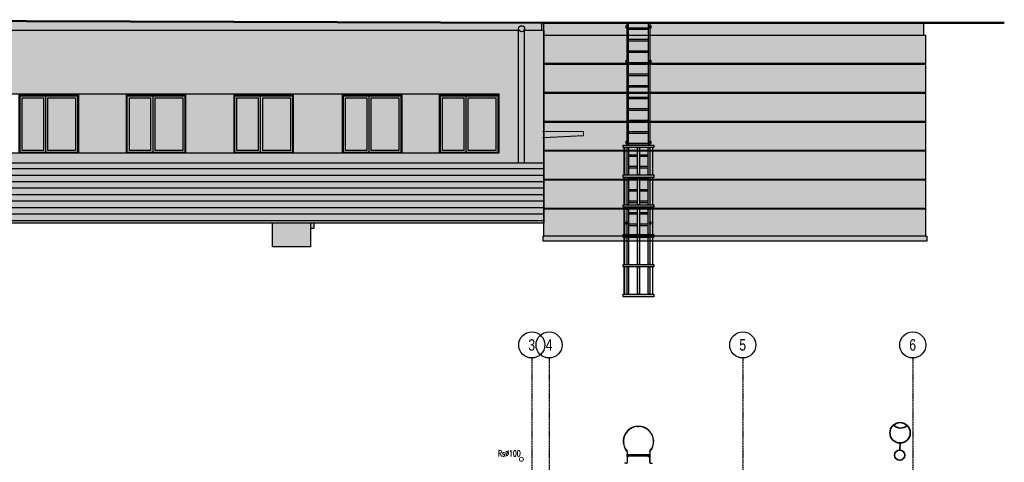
# Model space of a CAD drawing. Header units: centimetres. Extents: x 25511 to 42070, y 833 to 13367.
# Tile 53 of 59: x 30498 to 32913, y 5790 to 6875. Entities that reach past the tile are written whole.
import ezdxf
from ezdxf.enums import TextEntityAlignment as Align

# ---------------------------------------------------------------- set-up
doc = ezdxf.new("R2010")
doc.units = ezdxf.units.CM
doc.header["$LTSCALE"] = 0.1
doc.set_wipeout_variables(frame=1)
for name, pattern in [('Ciągłe', [0]), ('DASHDOT2', [12.7, 6.35, -3.175, 0, -3.175]), ('DASHED2', [9.525, 6.35, -3.175])]:
    doc.linetypes.add(name, pattern=pattern)
for name, color, linetype in [('A-ELEWACJE', 253, 'Continuous'), ('A-Elewacje_wypełnienia', 253, 'Continuous'), ('A-Grid', 253, 'DASHDOT2'), ('CKDACH_OPIS', 253, 'Continuous')]:
    doc.layers.add(name, color=color, linetype=linetype)
for name, color, linetype, lineweight in [('A-Wyburzenia', 253, 'DASHED2', 0), ('CKDACH_RYNNY', 253, 'Continuous', 18), ('E-kabel', 1, 'Continuous', 35)]:
    doc.layers.add(name, color=color, linetype=linetype, lineweight=lineweight)
doc.styles.add('RomanS', font='romans.shx', dxfattribs={"width": 0.8})
doc.styles.get("Standard").update_dxf_attribs({"font": 'ic-simplex.shx', "width": 0.8})

# ---------------------------------------------------------------- blocks, each defined once
blk = doc.blocks.new('A$7E8A383135198')
at = {"layer": 'A-Grid'}
for p, q in [((2215, 268.2), (2215, -1847.5)), ((2257.5, 268.2), (2257.5, -1847.5)), ((2732.5, 268.2), (2732.5, -1847.5)), ((3149.5, 268.2), (3149.5, -1847.5))]:
    blk.add_line(p, q, dxfattribs=at)
at = {"layer": 'A-Grid', "linetype": 'Ciągłe'}
for centre in [(2215, 300.2), (2215, 300.2), (2257.5, 300.2), (2257.5, 300.2), (2732.5, 300.2), (2732.5, 300.2), (3149.5, 300.2), (3149.5, 300.2)]:
    blk.add_circle(centre, 32, dxfattribs=at)
at = {"layer": 'A-Grid', "linetype": 'Ciągłe', "width": 0.8}
for s, p in [('3', (2215, 300.2)), ('4', (2257.5, 300.2)), ('5', (2732.5, 300.2)), ('6', (3149.5, 300.2))]:
    blk.add_text(s, height=28, dxfattribs=at).set_placement(p, align=Align.MIDDLE)
blk = doc.blocks.new('drabina z koszem - widok z góry')
for p, q in [((-291, 0), (-345, 0)), ((-345, -5), (-345, 0)), ((-291, -5), (-345, -5)), ((-280, -16), (-280, -160)), ((-280, -160), (-280, -218)), ((-280, -282), (-280, -218)), ((-275, -160), (-275, -16)), ((-275, -283), (-275, -218)), ((-250, -175), (250, -175)), ((-250, -203), (250, -203)), ((275, -160), (275, -16)), ((275, -283), (275, -218)), ((280, -160), (280, -16)), ((280, -160), (280, -218)), ((280, -283), (280, -218)), ((291, 0), (345, 0)), ((291, -5), (345, -5)), ((345, 0), (345, 0)), ((345, -5), (345, 0))]:
    blk.add_line(p, q)
for points in [[(-275, -218), (-275, -160), (-250, -160), (-250, -218)], [(250, -218), (250, -160), (275, -160), (275, -218)], [(-367, -490), (-369, -529), (-364, -530), (-362, -490)], [(366, -490), (369, -529), (364, -530), (361, -490)], [(-283, -772), (-256, -801), (-253, -798), (-280, -769)], [(20, -904), (-20, -904), (-20, -899), (20, -899)], [(283, -772), (256, -801), (252, -798), (279, -769)]]:
    blk.add_lwpolyline(points, close=True)
for centre, radius, start, end in [((-291, -16), 16, 0, 90), ((291, -16), 16, 90, 180), ((-291, -16), 11, 0, 90), ((291, -16), 11, 90, 180), ((0, -535), 374, 139.0771, 41.0569), ((0, -535), 369, 139.196, 41.0349), ((-290, -282), 10, 312.1749, 0), ((-290, -283), 15, 312.0487, 0), ((290, -283), 15, 180, 221.0349), ((290, -283), 10, 180, 221.0569)]:
    blk.add_arc(centre, radius, start, end)
blk = doc.blocks.new('A$7E8A121138202BC')
at = {"layer": 'A-Elewacje_wypełnienia', "true_color": 0x383e42, "transparency": 33554636}
h = blk.add_hatch(color=250, dxfattribs=at)
h.dxf.hatch_style = 1
h.paths.add_polyline_path([(2.5, 232.4), (2.5, 424.5), (2.5, 522.2), (0, 522.2), (0, 283), (0, 283), (0, 280.2), (0, 280.2), (0, 222.4), (2.5, 222.4)])
h.paths.add_polyline_path([(-50, 222.4), (-52.5, 222.4), (-52.5, 522.2), (-50, 522.2)])
h.paths.add_polyline_path([(0, 311.3), (-50, 311.3), (-50, 308.5), (0, 308.5)])
h.paths.add_polyline_path([(0, 339.6), (-50, 339.6), (-50, 336.8), (0, 336.8)])
h.paths.add_polyline_path([(0, 367.9), (-50, 367.9), (-50, 365.1), (0, 365.1)])
h.paths.add_polyline_path([(0, 396.2), (-50, 396.2), (-50, 393.4), (0, 393.4)])
h.paths.add_polyline_path([(0, 424.5), (-50, 424.5), (-50, 421.7), (0, 421.7)])
h.paths.add_polyline_path([(0, 452.8), (-50, 452.8), (-50, 450), (0, 450)])
h.paths.add_polyline_path([(2.5, 430.5), (5.3, 430.5), (5.3, 424.5), (2.5, 424.5)])
h.paths.add_polyline_path([(-55.3, 430.5), (-52.5, 430.5), (-52.5, 424.5), (-55.3, 424.5)])
h.paths.add_polyline_path([(0, 481.1), (-50, 481.1), (-50, 478.3), (0, 478.3)])
h.paths.add_polyline_path([(0, 509.4), (-50, 509.4), (-50, 506.6), (0, 506.6)])
h.paths.add_polyline_path([(2.5, 515.4), (5.3, 515.4), (5.3, 509.4), (2.5, 509.4)])
h.paths.add_polyline_path([(-55.3, 515.4), (-52.5, 515.4), (-52.5, 509.4), (-55.3, 509.4)])
h.paths.add_polyline_path([(0, 254.7), (-50, 254.7), (-50, 251.9), (0, 251.9)])
h.paths.add_polyline_path([(0, 226.4), (-50, 226.4), (-50, 223.6), (0, 223.6)])
h.paths.add_polyline_path([(2.5, 232.4), (5.3, 232.4), (5.3, 226.4), (2.5, 226.4)])
h.paths.add_polyline_path([(-55.3, 232.4), (-52.5, 232.4), (-52.5, 226.4), (-55.3, 226.4)])
h.paths.add_polyline_path([(12.5, 216.4), (-62.4, 216.4), (-62.4, 222.4), (12.5, 222.4)])
h.paths.add_polyline_path([(12.5, 143.3), (-62.4, 143.3), (-62.4, 149.3), (12.5, 149.3)])
h.paths.add_polyline_path([(12.5, 70.2), (-62.4, 70.2), (-62.4, 76.2), (12.5, 76.2)])
h.paths.add_polyline_path([(12.5, -2.9), (-62.4, -2.9), (-62.4, 3.1), (12.5, 3.1)])
h.paths.add_polyline_path([(12.5, -149.1), (-62.4, -149.1), (-62.4, -143.1), (12.5, -143.1)])
h.paths.add_polyline_path([(12.5, -76), (-62.4, -76), (-62.4, -70), (12.5, -70)])
h.paths.add_polyline_path([(-0.8, -76), (2.5, -76), (2.5, -143.1), (-0.8, -143.1)])
h.paths.add_polyline_path([(-27.6, -76), (-22.3, -76), (-22.3, -143.1), (-27.6, -143.1)])
h.paths.add_polyline_path([(-52.5, -76), (-49.2, -76), (-49.2, -143.1), (-52.5, -143.1)])
h.paths.add_polyline_path([(-60.4, -76), (-59.1, -76), (-59.1, -143.1), (-60.4, -143.1)])
h.paths.add_polyline_path([(10.5, -76), (9.2, -76), (9.2, -143.1), (10.5, -143.1)])
h.paths.add_polyline_path([(10.5, -2.9), (9.2, -2.9), (9.2, -70), (10.5, -70)])
h.paths.add_polyline_path([(-0.8, -2.9), (2.5, -2.9), (2.5, -70), (-0.8, -70)])
h.paths.add_polyline_path([(-27.6, -2.9), (-22.3, -2.9), (-22.3, -70), (-27.6, -70)])
h.paths.add_polyline_path([(-52.5, -2.9), (-49.2, -2.9), (-49.2, -70), (-52.5, -70)])
h.paths.add_polyline_path([(-60.4, -2.9), (-59.1, -2.9), (-59.1, -70), (-60.4, -70)])
h.paths.add_polyline_path([(10.5, 70.2), (9.2, 70.2), (9.2, 3.1), (10.5, 3.1)])
h.paths.add_polyline_path([(2.5, 34.3), (5.3, 34.3), (5.3, 28.3), (2.5, 28.3)])
h.paths.add_polyline_path([(-55.3, 34.3), (-52.5, 34.3), (-52.5, 28.3), (-55.3, 28.3)])
h.paths.add_polyline_path([(-60.4, 70.2), (-59.1, 70.2), (-59.1, 3.1), (-60.4, 3.1)])
h = blk.add_hatch(color=250, dxfattribs=at)
h.dxf.hatch_style = 1
h.paths.add_polyline_path([(0, 283), (-50, 283), (-50, 280.2), (0, 280.2)])
h = blk.add_hatch(color=250, dxfattribs=at)
h.dxf.hatch_style = 1
h.paths.add_polyline_path([(-27.6, 70.2), (-22.3, 70.2), (-22.3, 3.1), (-27.6, 3.1)])
h.paths.add_polyline_path([(-52.5, 70.2), (-49.2, 70.2), (-49.2, 3.1), (-52.5, 3.1)])
h.paths.add_polyline_path([(-0.8, 70.2), (2.5, 70.2), (2.5, 3.1), (-0.8, 3.1)])
h.paths.add_polyline_path([(-0.8, 53.8), (-0.8, 56.6), (-22.3, 56.6), (-22.3, 53.8)])
h.paths.add_polyline_path([(-22.3, 25.5), (-0.8, 25.5), (-0.8, 28.3), (-22.3, 28.3)])
h.paths.add_polyline_path([(-49.2, 56.6), (-49.2, 53.8), (-27.6, 53.8), (-27.6, 56.6)])
h.paths.add_polyline_path([(-49.2, 25.5), (-27.6, 25.5), (-27.6, 28.3), (-49.2, 28.3)])
h.paths.add_polyline_path([(-27.6, 143.3), (-22.3, 143.3), (-22.3, 76.2), (-27.6, 76.2)])
h.paths.add_polyline_path([(-0.8, 143.3), (2.5, 143.3), (2.5, 76.2), (-0.8, 76.2)])
h.paths.add_polyline_path([(-52.5, 143.3), (-49.2, 143.3), (-49.2, 76.2), (-52.5, 76.2)])
h.paths.add_polyline_path([(-49.2, 84.9), (-49.2, 82.1), (-27.6, 82.1), (-27.6, 84.9)])
h.paths.add_polyline_path([(-49.2, 113.2), (-49.2, 110.4), (-27.6, 110.4), (-27.6, 113.2)])
h.paths.add_polyline_path([(-49.2, 141.5), (-49.2, 138.7), (-27.6, 138.7), (-27.6, 141.5)])
h.paths.add_polyline_path([(-0.8, 138.7), (-0.8, 141.5), (-22.3, 141.5), (-22.3, 138.7)])
h.paths.add_polyline_path([(-0.8, 110.4), (-0.8, 113.2), (-22.3, 113.2), (-22.3, 110.4)])
h.paths.add_polyline_path([(-0.8, 82.1), (-0.8, 84.9), (-22.3, 84.9), (-22.3, 82.1)])
h.paths.add_polyline_path([(-60.4, 143.3), (-59.1, 143.3), (-59.1, 76.2), (-60.4, 76.2)])
h.paths.add_polyline_path([(10.5, 143.3), (9.2, 143.3), (9.2, 76.2), (10.5, 76.2)])
h.paths.add_polyline_path([(10.5, 216.4), (9.2, 216.4), (9.2, 149.3), (10.5, 149.3)])
h.paths.add_polyline_path([(-0.8, 167), (-0.8, 169.8), (-22.3, 169.8), (-22.3, 167)])
h.paths.add_polyline_path([(-0.8, 195.3), (-0.8, 198.1), (-22.3, 198.1), (-22.3, 195.3)])
h.paths.add_polyline_path([(-27.6, 216.4), (-22.3, 216.4), (-22.3, 149.3), (-27.6, 149.3)])
h.paths.add_polyline_path([(-49.2, 198.1), (-49.2, 195.3), (-27.6, 195.3), (-27.6, 198.1)])
h.paths.add_polyline_path([(-49.2, 169.8), (-49.2, 167), (-27.6, 167), (-27.6, 169.8)])
h.paths.add_polyline_path([(-52.5, 216.4), (-49.2, 216.4), (-49.2, 149.3), (-52.5, 149.3)])
h.paths.add_polyline_path([(-60.4, 216.4), (-59.1, 216.4), (-59.1, 149.3), (-60.4, 149.3)])
h.paths.add_polyline_path([(-0.8, 216.4), (2.5, 216.4), (2.5, 149.3), (-0.8, 149.3)])
for points in [[(-55.3, 515.4), (-52.5, 515.4), (-52.5, 509.4), (-55.3, 509.4)], [(-50, 222.4), (-52.5, 222.4), (-52.5, 522.2), (-50, 522.2)], [(0, 509.4), (-50, 509.4), (-50, 506.6), (0, 506.6)], [(0, 522.2), (2.5, 522.2), (2.5, 222.4), (0, 222.4)], [(2.5, 515.4), (5.3, 515.4), (5.3, 509.4), (2.5, 509.4)], [(0, 481.1), (-50, 481.1), (-50, 478.3), (0, 478.3)], [(0, 452.8), (-50, 452.8), (-50, 450), (0, 450)], [(-55.3, 430.5), (-52.5, 430.5), (-52.5, 424.5), (-55.3, 424.5)], [(0, 424.5), (-50, 424.5), (-50, 421.7), (0, 421.7)], [(2.5, 430.5), (5.3, 430.5), (5.3, 424.5), (2.5, 424.5)], [(0, 396.2), (-50, 396.2), (-50, 393.4), (0, 393.4)], [(0, 367.9), (-50, 367.9), (-50, 365.1), (0, 365.1)], [(0, 339.6), (-50, 339.6), (-50, 336.8), (0, 336.8)], [(0, 311.3), (-50, 311.3), (-50, 308.5), (0, 308.5)], [(0, 283), (-50, 283), (-50, 280.2), (0, 280.2)], [(0, 254.7), (-50, 254.7), (-50, 251.9), (0, 251.9)], [(12.5, 216.4), (-62.4, 216.4), (-62.4, 222.4), (12.5, 222.4)], [(-55.3, 232.4), (-52.5, 232.4), (-52.5, 226.4), (-55.3, 226.4)], [(0, 226.4), (-50, 226.4), (-50, 223.6), (0, 223.6)], [(2.5, 232.4), (5.3, 232.4), (5.3, 226.4), (2.5, 226.4)], [(-60.4, 216.4), (-59.1, 216.4), (-59.1, 149.3), (-60.4, 149.3)], [(-52.5, 216.4), (-49.2, 216.4), (-49.2, 149.3), (-52.5, 149.3)], [(-27.6, 216.4), (-22.3, 216.4), (-22.3, 149.3), (-27.6, 149.3)], [(-0.8, 216.4), (2.5, 216.4), (2.5, 149.3), (-0.8, 149.3)], [(10.5, 216.4), (9.2, 216.4), (9.2, 149.3), (10.5, 149.3)], [(12.5, 143.3), (-62.4, 143.3), (-62.4, 149.3), (12.5, 149.3)], [(-60.4, 143.3), (-59.1, 143.3), (-59.1, 76.2), (-60.4, 76.2)], [(-52.5, 143.3), (-49.2, 143.3), (-49.2, 76.2), (-52.5, 76.2)], [(-27.6, 143.3), (-22.3, 143.3), (-22.3, 76.2), (-27.6, 76.2)], [(-0.8, 143.3), (2.5, 143.3), (2.5, 76.2), (-0.8, 76.2)], [(10.5, 143.3), (9.2, 143.3), (9.2, 76.2), (10.5, 76.2)], [(12.5, 70.2), (-62.4, 70.2), (-62.4, 76.2), (12.5, 76.2)], [(-60.4, 70.2), (-59.1, 70.2), (-59.1, 3.1), (-60.4, 3.1)], [(-52.5, 70.2), (-49.2, 70.2), (-49.2, 3.1), (-52.5, 3.1)], [(-27.6, 70.2), (-22.3, 70.2), (-22.3, 3.1), (-27.6, 3.1)], [(-0.8, 70.2), (2.5, 70.2), (2.5, 3.1), (-0.8, 3.1)], [(10.5, 70.2), (9.2, 70.2), (9.2, 3.1), (10.5, 3.1)], [(-55.3, 34.3), (-52.5, 34.3), (-52.5, 28.3), (-55.3, 28.3)], [(2.5, 34.3), (5.3, 34.3), (5.3, 28.3), (2.5, 28.3)], [(12.5, -2.9), (-62.4, -2.9), (-62.4, 3.1), (12.5, 3.1)], [(-60.4, -2.9), (-59.1, -2.9), (-59.1, -70), (-60.4, -70)], [(-52.5, -2.9), (-49.2, -2.9), (-49.2, -70), (-52.5, -70)], [(-27.6, -2.9), (-22.3, -2.9), (-22.3, -70), (-27.6, -70)], [(-0.8, -2.9), (2.5, -2.9), (2.5, -70), (-0.8, -70)], [(10.5, -2.9), (9.2, -2.9), (9.2, -70), (10.5, -70)], [(12.5, -76), (-62.4, -76), (-62.4, -70), (12.5, -70)], [(-60.4, -76), (-59.1, -76), (-59.1, -143.1), (-60.4, -143.1)], [(-52.5, -76), (-49.2, -76), (-49.2, -143.1), (-52.5, -143.1)], [(-27.6, -76), (-22.3, -76), (-22.3, -143.1), (-27.6, -143.1)], [(-0.8, -76), (2.5, -76), (2.5, -143.1), (-0.8, -143.1)], [(10.5, -76), (9.2, -76), (9.2, -143.1), (10.5, -143.1)], [(12.5, -149.1), (-62.4, -149.1), (-62.4, -143.1), (12.5, -143.1)]]:
    blk.add_lwpolyline(points, close=True)
for points in [[(-27.6, 198.1), (-49.2, 198.1), (-49.2, 195.3), (-27.6, 195.3)], [(-22.3, 195.3), (-0.8, 195.3), (-0.8, 198.1), (-22.3, 198.1)], [(-27.6, 169.8), (-49.2, 169.8), (-49.2, 167), (-27.6, 167)], [(-22.3, 167), (-0.8, 167), (-0.8, 169.8), (-22.3, 169.8)], [(-27.6, 141.5), (-49.2, 141.5), (-49.2, 138.7), (-27.6, 138.7)], [(-22.3, 138.7), (-0.8, 138.7), (-0.8, 141.5), (-22.3, 141.5)], [(-27.6, 113.2), (-49.2, 113.2), (-49.2, 110.4), (-27.6, 110.4)], [(-22.3, 110.4), (-0.8, 110.4), (-0.8, 113.2), (-22.3, 113.2)], [(-27.6, 84.9), (-49.2, 84.9), (-49.2, 82.1), (-27.6, 82.1)], [(-22.3, 82.1), (-0.8, 82.1), (-0.8, 84.9), (-22.3, 84.9)], [(-27.6, 56.6), (-49.2, 56.6), (-49.2, 53.8), (-27.6, 53.8)], [(-22.3, 53.8), (-0.8, 53.8), (-0.8, 56.6), (-22.3, 56.6)], [(-27.6, 28.3), (-49.2, 28.3), (-49.2, 25.5), (-27.6, 25.5)], [(-22.3, 25.5), (-0.8, 25.5), (-0.8, 28.3), (-22.3, 28.3)]]:
    blk.add_lwpolyline(points)

msp = doc.modelspace()

# ---------------------------------------------------------------- hatches: boundary and pattern name
at = {"layer": 'A-Elewacje_wypełnienia', "true_color": 0x383e42, "transparency": 33554636}
h = msp.add_hatch(color=250, dxfattribs=at)
h.dxf.hatch_style = 1
h.paths.add_polyline_path([(31784.236, 6848.538), (31782.236, 6848.538), (31735.332, 6848.538, 1.39068407), (31721.739, 6852.711), (31721.741, 6848.538), (29606.421, 6848.538), (29606.334, 6524.538), (29591.611, 6524.538), (29591.436, 6848.538), (29554.236, 6848.538), (29544.236, 6848.538), (29544.236, 6874.983), (29715.178, 6874.379), (31784.243, 6867.272)])
h.paths.add_polyline_path([(31721.738, 6853.095, 0.0128054), (31721.739, 6852.711)], flags=16)
h.paths.add_polyline_path([(29591.428, 6863.093, 0.0127983), (29591.428, 6862.709)], flags=16)
at = {"layer": 'A-Elewacje_wypełnienia', "transparency": 33554661}
h = msp.add_hatch(dxfattribs=at)
h.set_pattern_fill('AR-SAND', color=256, scale=0.25, angle=180, style=0)
h.paths.add_polyline_path([(31784.236, 6848.538), (31782.236, 6848.538), (31735.332, 6848.538, 1.02733154), (31721.739, 6852.711), (31721.741, 6848.538), (29606.421, 6848.538, 0.91644981), (29591.436, 6848.538), (29554.236, 6848.538), (29544.236, 6848.538), (29544.236, 6874.983), (29715.178, 6874.379), (31784.243, 6867.272)])
h.paths.add_polyline_path([(31721.738, 6853.095, 0.0128054), (31721.739, 6852.711)], flags=16)
h.paths.add_polyline_path([(29591.428, 6863.093, 0.0127983), (29591.428, 6862.709)], flags=16)
at = {"layer": 'A-Elewacje_wypełnienia', "true_color": 0x383e42, "transparency": 33554636}
h = msp.add_hatch(color=250, dxfattribs=at)
h.dxf.hatch_style = 1
h.paths.add_polyline_path([(31736.735, 6853, 0.98142507), (31721.738, 6853.095), (31721.739, 6852.711), (31721.921, 6524.65), (31736.645, 6524.539), (31736.736, 6852.907, 0.00311098)])
at = {"layer": 'A-Elewacje_wypełnienia', "true_color": 0x383e42}
h = msp.add_hatch(color=250, dxfattribs=at)
h.dxf.hatch_style = 1
h.paths.add_polyline_path([(31784.236, 6867.272), (32716.213, 6867.272), (32716.213, 6837.272), (31784.236, 6837.272)])
at = {"layer": 'A-Elewacje_wypełnienia', "transparency": 33554661}
h = msp.add_hatch(dxfattribs=at)
h.set_pattern_fill('AR-SAND', color=256, scale=0.25, angle=180, style=0)
h.set_pattern_definition([(217.5, (0, -100), (0.4000078, -12.235331), [0, -9.652, 0, -10.795, 0, -10.31875]), (187.5, (0, -100), (-11.238082, -17.9206275), [0, -5.207, 0, -8.6995, 0, -3.33375]), (147.5, (7.81, -100), (-19.7748093, -0.0359296), [0, -3.175, 0, -11.43, 0, -14.9225]), (137.5, (7.81, -100), (-19.088911, -5.573233), [0, -1.5875, 0, -7.493, 0, -8.5725])])
h.paths.add_polyline_path([(31784.236, 6867.272), (32716.213, 6867.272), (32716.213, 6837.272), (31784.236, 6837.272)])
at = {"layer": 'A-Elewacje_wypełnienia', "true_color": 0xf5f5f5, "transparency": 33554636}
h = msp.add_hatch(color=7, dxfattribs=at)
h.dxf.hatch_style = 1
h.paths.add_polyline_path([(29539.236, 6848.538), (29539.236, 6524.538), (29591.611, 6524.538), (29591.436, 6848.538), (29554.236, 6848.538)])
h.paths.add_polyline_path([(29606.421, 6848.538), (29606.334, 6524.538), (31721.921, 6524.538), (31721.741, 6848.538)])
h.paths.add_polyline_path([(29862.231, 6547.538), (29782.231, 6547.538), (29717.231, 6547.538), (29717.231, 6690.538), (29717.231, 6693.538), (31673.211, 6693.538), (31673.211, 6690.538), (31673.211, 6547.538), (31528.211, 6547.538), (31290.214, 6547.538), (31355.214, 6547.538), (31355.214, 6547.538), (31292.214, 6547.538), (31290.214, 6547.538), (31435.214, 6547.538), (31290.214, 6547.538), (31024.217, 6547.538), (31089.217, 6547.538), (31024.217, 6547.538), (31169.217, 6547.538), (31024.217, 6547.538), (30760.22, 6547.538), (30825.22, 6547.538), (30760.22, 6547.538), (30905.22, 6547.538), (30760.22, 6547.538), (30497.222, 6547.538), (30562.222, 6547.538), (30497.222, 6547.538), (30642.222, 6547.538), (30497.222, 6547.538), (30239.225, 6547.538), (30304.225, 6547.538), (30239.225, 6547.538), (30384.225, 6547.538), (30239.225, 6547.538), (29978.228, 6547.538), (30043.228, 6547.538), (29978.228, 6547.538), (30123.228, 6547.538), (29978.228, 6547.538), (29717.231, 6547.538), (29782.231, 6547.538), (29782.231, 6547.538), (29717.231, 6547.538), (29717.231, 6688.538), (29717.231, 6688.538), (29717.231, 6690.538), (29717.231, 6690.538), (29717.231, 6547.538)], flags=16)
h.paths.add_polyline_path([(31784.236, 6697.272), (31784.236, 6766.272), (31784.236, 6848.538), (31736.734, 6848.538), (31736.645, 6524.538), (31784.236, 6524.538)])
at = {"layer": 'A-Elewacje_wypełnienia'}
h = msp.add_hatch(color=253, dxfattribs=at)
h.dxf.hatch_style = 1
h.paths.add_polyline_path([(31784.236, 6837.272), (32721.213, 6837.272), (32721.213, 6644.272), (32721.213, 6644.272), (32721.213, 6344.272), (31784.236, 6344.272)])
at = {"layer": 'A-Elewacje_wypełnienia', "true_color": 0x383e42}
h = msp.add_hatch(color=250, dxfattribs=at)
h.dxf.hatch_style = 1
h.paths.add_polyline_path([(30562.222, 6549.538), (30640.222, 6549.538), (30640.222, 6688.538), (30562.222, 6688.538)])
h.paths.add_polyline_path([(30567.222, 6554.538), (30635.222, 6554.538), (30635.222, 6683.538), (30567.222, 6683.538)], flags=16)
h.paths.add_polyline_path([(30562.222, 6688.538), (30499.222, 6688.538), (30499.222, 6549.538), (30562.222, 6549.538)])
h.paths.add_polyline_path([(30557.222, 6554.538), (30557.222, 6683.538), (30504.222, 6683.538), (30504.222, 6554.538)], flags=16)
h.paths.add_polyline_path([(30497.222, 6690.538), (30497.222, 6547.538), (30642.222, 6547.538), (30642.222, 6690.538)])
h.paths.add_polyline_path([(30562.222, 6549.538), (30640.222, 6549.538), (30640.222, 6688.538), (30499.222, 6688.538), (30499.222, 6549.538)], flags=16)
h.paths.add_polyline_path([(30642.222, 6693.538), (30497.222, 6693.538), (30497.222, 6690.538), (30642.222, 6690.538)])
at = {"layer": 'A-Elewacje_wypełnienia'}
h = msp.add_hatch(color=253, dxfattribs=at)
h.dxf.hatch_style = 1
h.paths.add_polyline_path([(30642.222, 6693.538), (30760.22, 6693.538), (30760.22, 6547.538), (30642.222, 6547.538)])
at = {"layer": 'A-Elewacje_wypełnienia', "true_color": 0x383e42}
h = msp.add_hatch(color=250, dxfattribs=at)
h.dxf.hatch_style = 1
h.paths.add_polyline_path([(30825.22, 6549.538), (30903.22, 6549.538), (30903.22, 6688.538), (30825.22, 6688.538)])
h.paths.add_polyline_path([(30830.22, 6554.538), (30898.22, 6554.538), (30898.22, 6683.538), (30830.22, 6683.538)], flags=16)
h.paths.add_polyline_path([(30825.22, 6688.538), (30762.22, 6688.538), (30762.22, 6549.538), (30825.22, 6549.538)])
h.paths.add_polyline_path([(30820.22, 6554.538), (30820.22, 6683.538), (30767.22, 6683.538), (30767.22, 6554.538)], flags=16)
h.paths.add_polyline_path([(30760.22, 6690.538), (30760.22, 6547.538), (30905.22, 6547.538), (30905.22, 6690.538)])
h.paths.add_polyline_path([(30825.22, 6549.538), (30903.22, 6549.538), (30903.22, 6688.538), (30762.22, 6688.538), (30762.22, 6549.538)], flags=16)
h.paths.add_polyline_path([(30905.22, 6693.538), (30760.22, 6693.538), (30760.22, 6690.538), (30905.22, 6690.538)])
at = {"layer": 'A-Elewacje_wypełnienia'}
h = msp.add_hatch(color=253, dxfattribs=at)
h.dxf.hatch_style = 1
h.paths.add_polyline_path([(30905.22, 6693.538), (31024.217, 6693.538), (31024.217, 6547.538), (30905.22, 6547.538)])
at = {"layer": 'A-Elewacje_wypełnienia', "true_color": 0x383e42}
h = msp.add_hatch(color=250, dxfattribs=at)
h.dxf.hatch_style = 1
h.paths.add_polyline_path([(31089.217, 6549.538), (31167.217, 6549.538), (31167.217, 6688.538), (31089.217, 6688.538)])
h.paths.add_polyline_path([(31094.217, 6554.538), (31162.217, 6554.538), (31162.217, 6683.538), (31094.217, 6683.538)], flags=16)
h.paths.add_polyline_path([(31089.217, 6688.538), (31026.217, 6688.538), (31026.217, 6549.538), (31089.217, 6549.538)])
h.paths.add_polyline_path([(31084.217, 6554.538), (31084.217, 6683.538), (31031.217, 6683.538), (31031.217, 6554.538)], flags=16)
h.paths.add_polyline_path([(31024.217, 6690.538), (31024.217, 6547.538), (31169.217, 6547.538), (31169.217, 6690.538)])
h.paths.add_polyline_path([(31089.217, 6549.538), (31167.217, 6549.538), (31167.217, 6688.538), (31026.217, 6688.538), (31026.217, 6549.538)], flags=16)
h.paths.add_polyline_path([(31169.217, 6693.538), (31024.217, 6693.538), (31024.217, 6690.538), (31169.217, 6690.538)])
at = {"layer": 'A-Elewacje_wypełnienia'}
h = msp.add_hatch(color=253, dxfattribs=at)
h.dxf.hatch_style = 1
h.paths.add_polyline_path([(31169.217, 6693.538), (31290.214, 6693.538), (31290.214, 6547.538), (31169.217, 6547.538)])
at = {"layer": 'A-Elewacje_wypełnienia', "true_color": 0x383e42}
h = msp.add_hatch(color=250, dxfattribs=at)
h.dxf.hatch_style = 1
h.paths.add_polyline_path([(31355.214, 6549.538), (31433.214, 6549.538), (31433.214, 6688.538), (31355.214, 6688.538)])
h.paths.add_polyline_path([(31360.214, 6554.538), (31428.214, 6554.538), (31428.214, 6683.538), (31360.214, 6683.538)], flags=16)
h.paths.add_polyline_path([(31355.214, 6688.538), (31292.214, 6688.538), (31292.214, 6549.538), (31355.214, 6549.538)])
h.paths.add_polyline_path([(31350.214, 6554.538), (31350.214, 6683.538), (31297.214, 6683.538), (31297.214, 6554.538)], flags=16)
h.paths.add_polyline_path([(31290.214, 6690.538), (31290.214, 6547.538), (31435.214, 6547.538), (31435.214, 6690.538)])
h.paths.add_polyline_path([(31355.214, 6549.538), (31433.214, 6549.538), (31433.214, 6688.538), (31292.214, 6688.538), (31292.214, 6549.538)], flags=16)
h.paths.add_polyline_path([(31435.214, 6693.538), (31290.214, 6693.538), (31290.214, 6690.538), (31435.214, 6690.538)])
at = {"layer": 'A-Elewacje_wypełnienia'}
h = msp.add_hatch(color=253, dxfattribs=at)
h.dxf.hatch_style = 1
h.paths.add_polyline_path([(31435.214, 6693.538), (31528.211, 6693.538), (31528.211, 6547.538), (31435.214, 6547.538)])
at = {"layer": 'A-Elewacje_wypełnienia', "true_color": 0x383e42}
h = msp.add_hatch(color=250, dxfattribs=at)
h.dxf.hatch_style = 1
h.paths.add_polyline_path([(31593.211, 6549.538), (31671.211, 6549.538), (31671.211, 6688.538), (31593.211, 6688.538)])
h.paths.add_polyline_path([(31598.211, 6554.538), (31666.211, 6554.538), (31666.211, 6683.538), (31598.211, 6683.538)], flags=16)
h.paths.add_polyline_path([(31593.211, 6688.538), (31530.211, 6688.538), (31530.211, 6549.538), (31593.211, 6549.538)])
h.paths.add_polyline_path([(31588.211, 6554.538), (31588.211, 6683.538), (31535.211, 6683.538), (31535.211, 6554.538)], flags=16)
h.paths.add_polyline_path([(31528.211, 6690.538), (31528.211, 6547.538), (31673.211, 6547.538), (31673.211, 6690.538)])
h.paths.add_polyline_path([(31593.211, 6549.538), (31671.211, 6549.538), (31671.211, 6688.538), (31530.211, 6688.538), (31530.211, 6549.538)], flags=16)
h.paths.add_polyline_path([(31673.211, 6693.538), (31528.211, 6693.538), (31528.211, 6690.538), (31673.211, 6690.538)])
at = {"layer": 'A-Elewacje_wypełnienia', "lineweight": -3}
h = msp.add_hatch(color=256, dxfattribs=at)
h.set_gradient(color1=(76, 114, 153), color2=(174, 215, 255), rotation=270, tint=1)
h.paths.add_polyline_path([(30557.222, 6554.538), (30504.222, 6554.538), (30504.222, 6683.538), (30557.222, 6683.538)])
h = msp.add_hatch(color=256, dxfattribs=at)
h.set_gradient(color1=(76, 114, 153), color2=(174, 215, 255), rotation=270, tint=1)
h.paths.add_polyline_path([(30635.222, 6554.538), (30567.222, 6554.538), (30567.222, 6683.538), (30635.222, 6683.538)])
h = msp.add_hatch(color=256, dxfattribs=at)
h.set_gradient(color1=(76, 114, 153), color2=(174, 215, 255), rotation=270, tint=1)
h.paths.add_polyline_path([(30820.22, 6554.538), (30767.22, 6554.538), (30767.22, 6683.538), (30820.22, 6683.538)])
h = msp.add_hatch(color=256, dxfattribs=at)
h.set_gradient(color1=(76, 114, 153), color2=(174, 215, 255), rotation=270, tint=1)
h.paths.add_polyline_path([(30898.22, 6554.538), (30830.22, 6554.538), (30830.22, 6683.538), (30898.22, 6683.538)])
h = msp.add_hatch(color=256, dxfattribs=at)
h.set_gradient(color1=(76, 114, 153), color2=(174, 215, 255), rotation=270, tint=1)
h.paths.add_polyline_path([(31084.217, 6554.538), (31031.217, 6554.538), (31031.217, 6683.538), (31084.217, 6683.538)])
h = msp.add_hatch(color=256, dxfattribs=at)
h.set_gradient(color1=(76, 114, 153), color2=(174, 215, 255), rotation=270, tint=1)
h.paths.add_polyline_path([(31162.217, 6554.538), (31094.217, 6554.538), (31094.217, 6683.538), (31162.217, 6683.538)])
h = msp.add_hatch(color=256, dxfattribs=at)
h.set_gradient(color1=(76, 114, 153), color2=(174, 215, 255), rotation=270, tint=1)
h.paths.add_polyline_path([(31350.214, 6554.538), (31297.214, 6554.538), (31297.214, 6683.538), (31350.214, 6683.538)])
h = msp.add_hatch(color=256, dxfattribs=at)
h.set_gradient(color1=(76, 114, 153), color2=(174, 215, 255), rotation=270, tint=1)
h.paths.add_polyline_path([(31428.214, 6554.538), (31360.214, 6554.538), (31360.214, 6683.538), (31428.214, 6683.538)])
h = msp.add_hatch(color=256, dxfattribs=at)
h.set_gradient(color1=(76, 114, 153), color2=(174, 215, 255), rotation=270, tint=1)
h.paths.add_polyline_path([(31588.211, 6554.538), (31535.211, 6554.538), (31535.211, 6683.538), (31588.211, 6683.538)])
h = msp.add_hatch(color=256, dxfattribs=at)
h.set_gradient(color1=(76, 114, 153), color2=(174, 215, 255), rotation=270, tint=1)
h.paths.add_polyline_path([(31666.211, 6554.538), (31598.211, 6554.538), (31598.211, 6683.538), (31666.211, 6683.538)])
at = {"layer": 'A-Elewacje_wypełnienia', "true_color": 0x383e42, "transparency": 33554636}
h = msp.add_hatch(color=250, dxfattribs=at)
h.dxf.hatch_style = 1
h.paths.add_polyline_path([(31118.667, 6376.538), (31118.667, 6318.538), (31211.668, 6318.538), (31211.668, 6364.272), (31220.667, 6364.272), (31220.667, 6376.538)])
at = {"layer": 'A-Elewacje_wypełnienia', "true_color": 0x383e42}
h = msp.add_hatch(color=250, dxfattribs=at)
h.dxf.hatch_style = 1
h.paths.add_polyline_path([(31782.236, 6332.272), (31782.236, 6344.272), (32723.213, 6344.272), (32723.213, 6332.272)])

# ---------------------------------------------------------------- linework, layer by layer
at = {"layer": 'A-ELEWACJE'}
for p, q in [((31784.236, 6848.538), (31784.236, 6524.538)), ((32721.213, 6344.272), (32721.213, 6837.272)), ((31784.236, 6768.272), (32721.213, 6768.272)), ((31784.236, 6766.272), (32721.213, 6766.272)), ((31784.236, 6697.272), (32721.213, 6697.272)), ((31784.236, 6695.272), (32721.213, 6695.272)), ((31784.236, 6626.272), (32721.213, 6626.272)), ((31784.236, 6624.272), (32721.213, 6624.272)), ((31784.236, 6555.272), (32721.213, 6555.272)), ((31784.236, 6553.272), (32721.213, 6553.272)), ((32723.213, 6332.272), (31782.236, 6332.272)), ((32721.213, 6344.272), (31784.236, 6344.272))]:
    msp.add_line(p, q, dxfattribs=at)
at = {"layer": 'A-ELEWACJE', "color": 1, "lineweight": 50}
msp.add_lwpolyline([(29501.236, 6875.114), (31784.236, 6867.272), (32913.388, 6867.272)], dxfattribs=at)
at = {"layer": 'A-ELEWACJE'}
for points in [[(31782.236, 6848.538), (31779.236, 6848.538), (31779.243, 6867.272)], [(32716.213, 6837.272), (32716.213, 6867.272)], [(31721.741, 6848.538), (29606.421, 6848.538)], [(31721.921, 6524.538), (31721.738, 6853.095)], [(31736.645, 6524.538), (31736.735, 6852.809)], [(31784.236, 6848.538), (31736.734, 6848.538)], [(31784.236, 6837.272), (32721.213, 6837.272)], [(31784.236, 6837.272), (32721.213, 6837.272)], [(29717.231, 6693.538), (31673.211, 6693.538)], [(30497.222, 6690.538), (30497.222, 6693.538), (30642.222, 6693.538), (30642.222, 6690.538)], [(30760.22, 6690.538), (30760.22, 6693.538), (30905.22, 6693.538), (30905.22, 6690.538)], [(31024.217, 6690.538), (31024.217, 6693.538), (31169.217, 6693.538), (31169.217, 6690.538)], [(31290.214, 6690.538), (31290.214, 6693.538), (31435.214, 6693.538), (31435.214, 6690.538)], [(31528.211, 6690.538), (31528.211, 6693.538), (31673.211, 6693.538), (31673.211, 6690.538)], [(30557.222, 6554.538), (30504.222, 6554.538), (30504.222, 6683.538), (30557.222, 6683.538)], [(30557.222, 6554.538), (30557.222, 6683.538)], [(30562.222, 6549.538), (30562.222, 6688.538)], [(30567.222, 6554.538), (30567.222, 6683.538)], [(30567.222, 6683.538), (30635.222, 6683.538), (30635.222, 6554.538), (30567.222, 6554.538)], [(30820.22, 6554.538), (30767.22, 6554.538), (30767.22, 6683.538), (30820.22, 6683.538)], [(30820.22, 6554.538), (30820.22, 6683.538)], [(30825.22, 6549.538), (30825.22, 6688.538)], [(30830.22, 6554.538), (30830.22, 6683.538)], [(30830.22, 6683.538), (30898.22, 6683.538), (30898.22, 6554.538), (30830.22, 6554.538)], [(31084.217, 6554.538), (31031.217, 6554.538), (31031.217, 6683.538), (31084.217, 6683.538)], [(31084.217, 6554.538), (31084.217, 6683.538)], [(31089.217, 6549.538), (31089.217, 6688.538)], [(31094.217, 6554.538), (31094.217, 6683.538)], [(31094.217, 6683.538), (31162.217, 6683.538), (31162.217, 6554.538), (31094.217, 6554.538)], [(31350.214, 6554.538), (31297.214, 6554.538), (31297.214, 6683.538), (31350.214, 6683.538)], [(31350.214, 6554.538), (31350.214, 6683.538)], [(31355.214, 6549.538), (31355.214, 6688.538)], [(31360.214, 6554.538), (31360.214, 6683.538)], [(31360.214, 6683.538), (31428.214, 6683.538), (31428.214, 6554.538), (31360.214, 6554.538)], [(31588.211, 6554.538), (31535.211, 6554.538), (31535.211, 6683.538), (31588.211, 6683.538)], [(31588.211, 6554.538), (31588.211, 6683.538)], [(31593.211, 6549.538), (31593.211, 6688.538)], [(31598.211, 6554.538), (31598.211, 6683.538)], [(31598.211, 6683.538), (31666.211, 6683.538), (31666.211, 6554.538), (31598.211, 6554.538)], [(31673.211, 6547.538), (29717.231, 6547.538)], [(31782.236, 6332.272), (31782.236, 6344.272), (31784.236, 6344.272)], [(32721.213, 6344.272), (32723.213, 6344.272), (32723.213, 6332.272)]]:
    msp.add_lwpolyline(points, dxfattribs=at)
for points in [[(30642.222, 6547.538), (30497.222, 6547.538), (30497.222, 6690.538), (30642.222, 6690.538)], [(30905.22, 6547.538), (30760.22, 6547.538), (30760.22, 6690.538), (30905.22, 6690.538)], [(31169.217, 6547.538), (31024.217, 6547.538), (31024.217, 6690.538), (31169.217, 6690.538)], [(31435.214, 6547.538), (31290.214, 6547.538), (31290.214, 6690.538), (31435.214, 6690.538)], [(31673.211, 6547.538), (31528.211, 6547.538), (31528.211, 6690.538), (31673.211, 6690.538)], [(30640.222, 6549.538), (30499.222, 6549.538), (30499.222, 6688.538), (30640.222, 6688.538)], [(30903.22, 6549.538), (30762.22, 6549.538), (30762.22, 6688.538), (30903.22, 6688.538)], [(31167.217, 6549.538), (31026.217, 6549.538), (31026.217, 6688.538), (31167.217, 6688.538)], [(31433.214, 6549.538), (31292.214, 6549.538), (31292.214, 6688.538), (31433.214, 6688.538)], [(31671.211, 6549.538), (31530.211, 6549.538), (31530.211, 6688.538), (31671.211, 6688.538)], [(32041, 6345.122), (31991.036, 6345.122), (31991.036, 6342.322), (32041, 6342.322)]]:
    msp.add_lwpolyline(points, close=True, dxfattribs=at)
msp.add_circle((31729.236, 6852.907), 7.5, dxfattribs=at)
at = {"layer": 'A-Wyburzenia', "ltscale": 2}
msp.add_line((31780.879, 6600.786), (31880.879, 6600.786), dxfattribs=at)
msp.add_lwpolyline([(31880.879, 6600.786), (31880.879, 6590.786), (31780.879, 6585.786)], dxfattribs=at)
at = {"layer": 'CKDACH_RYNNY'}
msp.add_circle((31728.897, 5797.378), 5, dxfattribs=at)
at = {"layer": 'E-kabel'}
msp.add_line((32657.212, 5819.894), (32657.864, 5837.376), dxfattribs=at)
for centre, radius in [((32657.613, 5862.333), 25), ((32656.746, 5807.403), 12.5)]:
    msp.add_circle(centre, radius, dxfattribs=at)
msp.add_arc((32658.98, 5898.975), 25, 225.032016, 310.696143, dxfattribs=at)

# ---------------------------------------------------------------- block references
at = {"xscale": 0.1, "yscale": 0.1, "zscale": 0.1, "rotation": 180}
msp.add_blockref('drabina z koszem - widok z góry', (32016.018, 5787.604), dxfattribs=at)
at = {"layer": 'A-ELEWACJE'}
msp.add_blockref('A$7E8A121138202BC', (32041, 6345.122), dxfattribs=at)
at = {"layer": 'A-Grid'}
msp.add_blockref('A$7E8A383135198', (29539.236, 5777.537), dxfattribs=at)

# ---------------------------------------------------------------- texts
at = {"layer": 'CKDACH_OPIS', "lineweight": -3, "insert": (31726.912, 5819.287), "char_height": 15, "width": 64.03215, "attachment_point": 3, "rotation": 0.001771, "style": 'RomanS'}
msp.add_mtext('\\W0.6;Rs∅100', dxfattribs=at)

# ---------------------------------------------------------------- next in the draw order: wipeouts: each hides what was drawn before it
msp.add_wipeout([(29534.236, 6376.538), (29534.236, 6524.538), (31784.236, 6524.538), (31784.236, 6376.538)]).dxf.layer = 'A-ELEWACJE'

# ---------------------------------------------------------------- next in the draw order: hatches: boundary and pattern name
at = {"layer": 'A-Elewacje_wypełnienia', "true_color": 0x383e42}
h = msp.add_hatch(color=250, dxfattribs=at)
h.dxf.hatch_style = 1
h.paths.add_polyline_path([(29534.236, 6524.538), (31784.236, 6524.538), (31784.236, 6376.538), (29534.236, 6376.538)])
at = {"layer": 'A-Elewacje_wypełnienia'}
h = msp.add_hatch(dxfattribs=at)
h.set_pattern_fill('ANSI31', color=256, scale=5, angle=135)
h.set_pattern_definition([(180, (0, 6033.875), (-2e-15, -15.875), [])])
h.paths.add_polyline_path([(29534.236, 6524.538), (31784.236, 6524.538), (31784.236, 6376.538), (29534.236, 6376.538)])

# ---------------------------------------------------------------- next in the draw order: linework, layer by layer
at = {"layer": 'A-ELEWACJE'}
for p, q in [((31784.236, 6344.272), (31784.236, 6867.272)), ((31784.236, 6484.272), (32721.213, 6484.272)), ((31784.236, 6482.272), (32721.213, 6482.272)), ((31784.236, 6413.272), (32721.213, 6413.272)), ((31784.236, 6411.272), (32721.213, 6411.272))]:
    msp.add_line(p, q, dxfattribs=at)
msp.add_lwpolyline([(29534.236, 6524.538), (31784.236, 6524.538), (31784.236, 6376.538), (29534.236, 6376.538)], close=True, dxfattribs=at)
for points in [[(31211.668, 6376.538), (31211.668, 6318.538), (31118.667, 6318.538), (31118.667, 6376.538)], [(31211.668, 6364.272), (31220.667, 6364.272), (31220.667, 6376.538)]]:
    msp.add_lwpolyline(points, dxfattribs=at)

doc.saveas('drawing.dxf')
